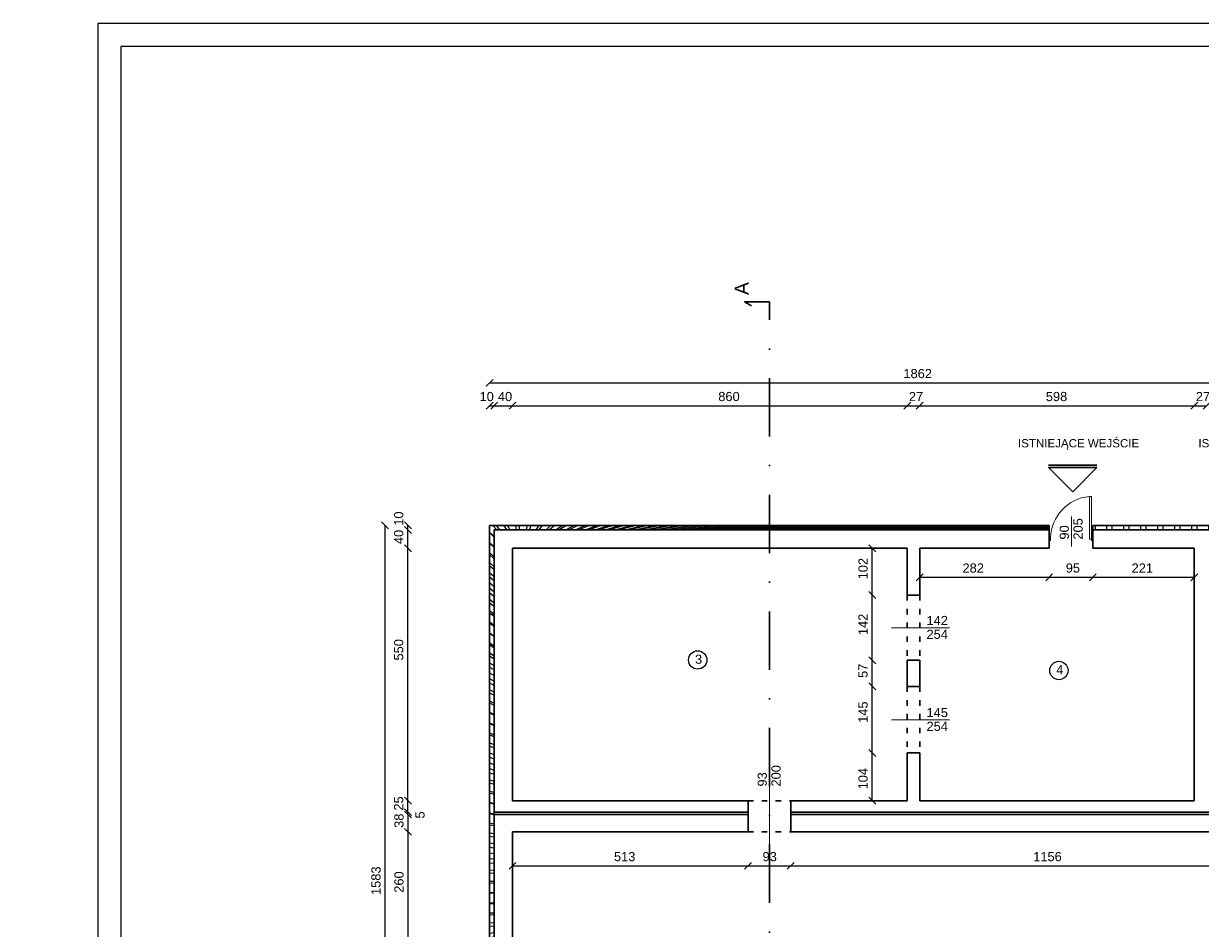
# Model space of a CAD drawing. Header units: millimetres. Extents: x 6814 to 76439, y 4251 to 11598.
# Tile 9 of 30: x 29185 to 31748, y 6570 to 8542. Entities that reach past the tile are written whole.
import ezdxf

# ---------------------------------------------------------------- set-up
doc = ezdxf.new("R2010")
doc.units = ezdxf.units.MM
doc.linetypes.add('ACAD_ISO03W100', pattern=[30, 12, -18])
doc.linetypes.add('DASHDOTX2', pattern=[50.8, 25.4, -12.7, 0, -12.7])
doc.layers.add('inne', color=7, linetype='Continuous')
doc.layers.add('R-TAB', color=1, linetype='Continuous')
doc.styles.get("Standard").update_dxf_attribs({"font": 'arial.ttf'})
doc.dimstyles.new('ISO-25', dxfattribs={"dimtxt": 2.5, "dimasz": 2.5, "dimexe": 1.25, "dimexo": 0.625, "dimtad": 1, "dimtxsty": 'Standard', "dimcen": 2.5, "dimadec": 0, "dimazin": 0, "dimtfac": 1, "dimtmove": 0, "dimatfit": 3, "dimfxl": 1, "dimarcsym": 0})
pattern_1 = [(45, (-1177824529.633136, -935732770.1530455), (-11.22532015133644, 11.22532015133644), []), (135, (-1177824529.633136, -935732770.1530455), (-11.22532015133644, -11.22532015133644), [])]

# ---------------------------------------------------------------- blocks, each defined once
blk = doc.blocks.new('_Oblique')
at = {"color": 0, "linetype": 'ByBlock', "lineweight": -2}
blk.add_line((-0.5, -0.5), (0.5, 0.5), dxfattribs=at)
blk = doc.blocks.new('*D219')
at = {"color": 0, "lineweight": -2, "transparency": 16777216}
blk.add_line((31734.97398410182, 7708.786841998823), (31761.97398410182, 7708.786841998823), dxfattribs=at)
at = {"layer": 'Defpoints', "color": 0, "transparency": 16777216}
for p in [(31761.97398410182, 7708.786841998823), (31734.97398410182, 7398.132677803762), (31761.97398410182, 7398.132677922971)]:
    blk.add_point(p, dxfattribs=at)
at = {"color": 0, "lineweight": -2, "transparency": 16777216, "xscale": 15, "yscale": 15, "zscale": 15, "rotation": 180}
blk.add_blockref('_Oblique', (31734.97398410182, 7708.786841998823), dxfattribs=at)
at = {"color": 0, "lineweight": -2, "transparency": 16777216, "xscale": 15, "yscale": 15, "zscale": 15}
blk.add_blockref('_Oblique', (31761.97398410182, 7708.786841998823), dxfattribs=at)
at = {"color": 0, "transparency": 16777216, "insert": (31753.88859091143, 7728.776840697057), "char_height": 20, "attachment_point": 5}
blk.add_mtext('27', dxfattribs=at)
blk = doc.blocks.new('*D220')
at = {"color": 0, "lineweight": -2, "transparency": 16777216}
blk.add_line((31136.97398410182, 7708.786841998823), (31734.97398410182, 7708.786841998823), dxfattribs=at)
at = {"layer": 'Defpoints', "color": 0, "transparency": 16777216}
for p in [(31734.97398410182, 7708.786841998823), (31136.97398410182, 7398.132677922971), (31734.97398410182, 7398.132677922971)]:
    blk.add_point(p, dxfattribs=at)
at = {"color": 0, "lineweight": -2, "transparency": 16777216, "xscale": 15, "yscale": 15, "zscale": 15, "rotation": 180}
blk.add_blockref('_Oblique', (31136.97398410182, 7708.786841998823), dxfattribs=at)
at = {"color": 0, "lineweight": -2, "transparency": 16777216, "xscale": 15, "yscale": 15, "zscale": 15}
blk.add_blockref('_Oblique', (31734.97398410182, 7708.786841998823), dxfattribs=at)
at = {"color": 0, "transparency": 16777216, "insert": (31434.95595369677, 7728.776840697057), "char_height": 20, "attachment_point": 5}
blk.add_mtext('598', dxfattribs=at)
blk = doc.blocks.new('*D221')
at = {"color": 0, "lineweight": -2, "transparency": 16777216}
blk.add_line((31109.97398410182, 7708.786841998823), (31136.97398410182, 7708.786841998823), dxfattribs=at)
at = {"layer": 'Defpoints', "color": 0, "transparency": 16777216}
for p in [(31136.97398410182, 7708.786841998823), (31109.97398410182, 7398.132677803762), (31136.97398410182, 7398.132677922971)]:
    blk.add_point(p, dxfattribs=at)
at = {"color": 0, "lineweight": -2, "transparency": 16777216, "xscale": 15, "yscale": 15, "zscale": 15, "rotation": 180}
blk.add_blockref('_Oblique', (31109.97398410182, 7708.786841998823), dxfattribs=at)
at = {"color": 0, "lineweight": -2, "transparency": 16777216, "xscale": 15, "yscale": 15, "zscale": 15}
blk.add_blockref('_Oblique', (31136.97398410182, 7708.786841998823), dxfattribs=at)
at = {"color": 0, "transparency": 16777216, "insert": (31128.88859091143, 7728.776840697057), "char_height": 20, "attachment_point": 5}
blk.add_mtext('27', dxfattribs=at)
blk = doc.blocks.new('*D222')
at = {"color": 0, "lineweight": -2, "transparency": 16777216}
blk.add_line((30249.97398410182, 7708.786841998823), (31109.97398410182, 7708.786841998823), dxfattribs=at)
at = {"layer": 'Defpoints', "color": 0, "transparency": 16777216}
for p in [(31109.97398410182, 7708.786841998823), (30249.97398410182, 7398.132677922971), (31109.97398410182, 7398.132677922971)]:
    blk.add_point(p, dxfattribs=at)
at = {"color": 0, "lineweight": -2, "transparency": 16777216, "xscale": 15, "yscale": 15, "zscale": 15, "rotation": 180}
blk.add_blockref('_Oblique', (30249.97398410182, 7708.786841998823), dxfattribs=at)
at = {"color": 0, "lineweight": -2, "transparency": 16777216, "xscale": 15, "yscale": 15, "zscale": 15}
blk.add_blockref('_Oblique', (31109.97398410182, 7708.786841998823), dxfattribs=at)
at = {"color": 0, "transparency": 16777216, "insert": (30721.51187715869, 7728.776840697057), "char_height": 20, "attachment_point": 5}
blk.add_mtext('860', dxfattribs=at)
blk = doc.blocks.new('*D223')
at = {"color": 0, "lineweight": -2, "transparency": 16777216}
blk.add_line((30209.97398410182, 7708.786841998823), (30249.97398410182, 7708.786841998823), dxfattribs=at)
at = {"layer": 'Defpoints', "color": 0, "transparency": 16777216}
for p in [(30249.97398410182, 7708.786841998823), (30209.97398410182, 7438.132677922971), (30249.97398410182, 7398.132677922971)]:
    blk.add_point(p, dxfattribs=at)
at = {"color": 0, "lineweight": -2, "transparency": 16777216, "xscale": 15, "yscale": 15, "zscale": 15, "rotation": 180}
blk.add_blockref('_Oblique', (30209.97398410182, 7708.786841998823), dxfattribs=at)
at = {"color": 0, "lineweight": -2, "transparency": 16777216, "xscale": 15, "yscale": 15, "zscale": 15}
blk.add_blockref('_Oblique', (30249.97398410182, 7708.786841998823), dxfattribs=at)
at = {"color": 0, "transparency": 16777216, "insert": (30233.71736059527, 7728.776840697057), "char_height": 20, "attachment_point": 5}
blk.add_mtext('40', dxfattribs=at)
blk = doc.blocks.new('*D224')
at = {"color": 0, "lineweight": -2, "transparency": 16777216}
blk.add_line((30199.97398410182, 7758.786841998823), (32061.97398410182, 7758.786841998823), dxfattribs=at)
at = {"layer": 'Defpoints', "color": 0, "transparency": 16777216}
for p in [(32061.97398410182, 7758.786841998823), (30199.97398410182, 7448.132677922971), (32061.97398410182, 7448.132677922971)]:
    blk.add_point(p, dxfattribs=at)
at = {"color": 0, "lineweight": -2, "transparency": 16777216, "xscale": 15, "yscale": 15, "zscale": 15, "rotation": 180}
blk.add_blockref('_Oblique', (30199.97398410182, 7758.786841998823), dxfattribs=at)
at = {"color": 0, "lineweight": -2, "transparency": 16777216, "xscale": 15, "yscale": 15, "zscale": 15}
blk.add_blockref('_Oblique', (32061.97398410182, 7758.786841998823), dxfattribs=at)
at = {"color": 0, "transparency": 16777216, "insert": (31132.49944315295, 7778.776840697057), "char_height": 20, "attachment_point": 5}
blk.add_mtext('1862', dxfattribs=at)
blk = doc.blocks.new('*D225')
at = {"color": 0, "lineweight": -2, "transparency": 16777216}
blk.add_line((30022.12041268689, 7398.132677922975), (30022.12041268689, 7438.132677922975), dxfattribs=at)
at = {"layer": 'Defpoints', "color": 0, "transparency": 16777216}
for p in [(30022.12041268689, 7438.132677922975), (30209.97398410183, 7438.132677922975), (30249.97398410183, 7398.132677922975)]:
    blk.add_point(p, dxfattribs=at)
at = {"color": 0, "lineweight": -2, "transparency": 16777216, "xscale": 15, "yscale": 15, "zscale": 15}
for p, rotation in [((30022.12041268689, 7438.132677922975), 90), ((30022.12041268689, 7398.132677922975), 270)]:
    blk.add_blockref('_Oblique', p, dxfattribs=dict(at, rotation=rotation))
at = {"color": 0, "transparency": 16777216, "insert": (30002.13041196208, 7422.880730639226), "char_height": 20, "attachment_point": 5, "rotation": 90}
blk.add_mtext('40', dxfattribs=at)
blk = doc.blocks.new('*D226')
at = {"color": 0, "lineweight": -2, "transparency": 16777216}
blk.add_line((30022.12041507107, 6848.132677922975), (30022.12041507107, 7398.132677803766), dxfattribs=at)
at = {"layer": 'Defpoints', "color": 0, "transparency": 16777216}
for p in [(30022.12041507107, 7398.132677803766), (30249.97398410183, 7398.132677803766), (30249.97398410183, 6848.132677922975)]:
    blk.add_point(p, dxfattribs=at)
at = {"color": 0, "lineweight": -2, "transparency": 16777216, "xscale": 15, "yscale": 15, "zscale": 15}
for p, rotation in [((30022.12041507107, 7398.132677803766), 90), ((30022.12041507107, 6848.132677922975), 270)]:
    blk.add_blockref('_Oblique', p, dxfattribs=dict(at, rotation=rotation))
at = {"color": 0, "transparency": 16777216, "insert": (30002.13041196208, 7176.948831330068), "char_height": 20, "attachment_point": 5, "rotation": 90}
blk.add_mtext('550', dxfattribs=at)
blk = doc.blocks.new('*D227')
at = {"color": 0, "lineweight": -2, "transparency": 16777216}
blk.add_line((30022.12041936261, 6823.132677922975), (30022.12041936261, 6848.132675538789), dxfattribs=at)
at = {"layer": 'Defpoints', "color": 0, "transparency": 16777216}
for p in [(30022.12041936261, 6848.132675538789), (30249.97398648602, 6848.132675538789), (30209.97398410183, 6823.132677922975)]:
    blk.add_point(p, dxfattribs=at)
at = {"color": 0, "lineweight": -2, "transparency": 16777216, "xscale": 15, "yscale": 15, "zscale": 15}
for p, rotation in [((30022.12041936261, 6848.132675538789), 90), ((30022.12041936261, 6823.132677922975), 270)]:
    blk.add_blockref('_Oblique', p, dxfattribs=dict(at, rotation=rotation))
at = {"color": 0, "transparency": 16777216, "insert": (30002.13041434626, 6842.050982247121), "char_height": 20, "attachment_point": 5, "rotation": 90}
blk.add_mtext('25', dxfattribs=at)
blk = doc.blocks.new('*D228')
at = {"color": 0, "lineweight": -2, "transparency": 16777216}
blk.add_line((30022.12042556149, 6818.132677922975), (30022.12042556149, 6823.13267363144), dxfattribs=at)
at = {"layer": 'Defpoints', "color": 0, "transparency": 16777216}
for p in [(30022.12042556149, 6823.13267363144), (30249.97399077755, 6823.13267363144), (30209.97398839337, 6818.132677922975)]:
    blk.add_point(p, dxfattribs=at)
at = {"color": 0, "lineweight": -2, "transparency": 16777216, "xscale": 15, "yscale": 15, "zscale": 15}
for p, rotation in [((30022.12042556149, 6823.13267363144), 90), ((30022.12042556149, 6818.132677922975), 270)]:
    blk.add_blockref('_Oblique', p, dxfattribs=dict(at, rotation=rotation))
at = {"color": 0, "transparency": 16777216, "insert": (30048.53949675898, 6817.050980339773), "char_height": 20, "attachment_point": 5, "rotation": 90}
blk.add_mtext('5', dxfattribs=at)
blk = doc.blocks.new('*D229')
at = {"color": 0, "lineweight": -2, "transparency": 16777216}
blk.add_line((30022.12042889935, 6818.132677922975), (30022.12042889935, 6780.132678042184), dxfattribs=at)
at = {"layer": 'Defpoints', "color": 0, "transparency": 16777216}
for p in [(30209.97398410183, 6818.132677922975), (30022.12042889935, 6780.132678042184), (30249.97398434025, 6780.132678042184)]:
    blk.add_point(p, dxfattribs=at)
at = {"color": 0, "lineweight": -2, "transparency": 16777216, "xscale": 15, "yscale": 15, "zscale": 15}
for p, rotation in [((30022.12042889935, 6818.132677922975), 90), ((30022.12042889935, 6780.132678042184), 270)]:
    blk.add_blockref('_Oblique', p, dxfattribs=dict(at, rotation=rotation))
at = {"color": 0, "transparency": 16777216, "insert": (30002.67629561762, 6804.474180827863), "char_height": 20, "attachment_point": 5, "rotation": 90}
blk.add_mtext('38', dxfattribs=at)
blk = doc.blocks.new('*D230')
at = {"color": 0, "lineweight": -2, "transparency": 16777216}
blk.add_line((30022.12043128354, 6780.132681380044), (30022.12043128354, 6520.132677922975), dxfattribs=at)
at = {"layer": 'Defpoints', "color": 0, "transparency": 16777216}
for p in [(30249.97398434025, 6780.132681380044), (30022.12043128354, 6520.132677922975), (30249.97398505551, 6520.132677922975)]:
    blk.add_point(p, dxfattribs=at)
at = {"color": 0, "lineweight": -2, "transparency": 16777216, "xscale": 15, "yscale": 15, "zscale": 15}
for p, rotation in [((30022.12043128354, 6780.132681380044), 90), ((30022.12043128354, 6520.132677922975), 270)]:
    blk.add_blockref('_Oblique', p, dxfattribs=dict(at, rotation=rotation))
at = {"color": 0, "transparency": 16777216, "insert": (30002.67629561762, 6670.830927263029), "char_height": 20, "attachment_point": 5, "rotation": 90}
blk.add_mtext('260', dxfattribs=at)
blk = doc.blocks.new('*D234')
at = {"color": 0, "lineweight": -2, "transparency": 16777216}
blk.add_line((29972.12044034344, 7448.132677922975), (29972.12044034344, 5865.132678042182), dxfattribs=at)
at = {"layer": 'Defpoints', "color": 0, "transparency": 16777216}
for p in [(30209.97398410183, 7448.132677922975), (29972.12044034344, 5865.132678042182), (30199.97396526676, 5865.132678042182)]:
    blk.add_point(p, dxfattribs=at)
at = {"color": 0, "lineweight": -2, "transparency": 16777216, "xscale": 15, "yscale": 15, "zscale": 15}
for p, rotation in [((29972.12044034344, 7448.132677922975), 90), ((29972.12044034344, 5865.132678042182), 270)]:
    blk.add_blockref('_Oblique', p, dxfattribs=dict(at, rotation=rotation))
at = {"color": 0, "transparency": 16777216, "insert": (29952.67629561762, 6673.677909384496), "char_height": 20, "attachment_point": 5, "rotation": 90}
blk.add_mtext('1583', dxfattribs=at)
blk = doc.blocks.new('*D243')
at = {"color": 0, "lineweight": -2, "transparency": 16777216}
blk.add_line((31033.53860912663, 7296.132678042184), (31033.53860912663, 7398.132677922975), dxfattribs=at)
at = {"layer": 'Defpoints', "color": 0, "transparency": 16777216}
for p in [(31033.53860912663, 7398.132677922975), (31109.97398410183, 7398.132677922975), (31109.97398410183, 7296.132678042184)]:
    blk.add_point(p, dxfattribs=at)
at = {"color": 0, "lineweight": -2, "transparency": 16777216, "xscale": 15, "yscale": 15, "zscale": 15}
for p, rotation in [((31033.53860912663, 7398.132677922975), 90), ((31033.53860912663, 7296.132678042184), 270)]:
    blk.add_blockref('_Oblique', p, dxfattribs=dict(at, rotation=rotation))
at = {"color": 0, "transparency": 16777216, "insert": (31013.54860649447, 7353.743899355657), "char_height": 20, "attachment_point": 5, "rotation": 90}
blk.add_mtext('102', dxfattribs=at)
blk = doc.blocks.new('*D244')
at = {"color": 0, "lineweight": -2, "transparency": 16777216}
blk.add_line((31033.53861055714, 7154.132678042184), (31033.53861055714, 7296.132678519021), dxfattribs=at)
at = {"layer": 'Defpoints', "color": 0, "transparency": 16777216}
for p in [(31033.53861055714, 7296.132678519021), (31109.97398362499, 7296.132678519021), (31109.97398410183, 7154.132678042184)]:
    blk.add_point(p, dxfattribs=at)
at = {"color": 0, "lineweight": -2, "transparency": 16777216, "xscale": 15, "yscale": 15, "zscale": 15}
for p, rotation in [((31033.53861055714, 7296.132678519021), 90), ((31033.53861055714, 7154.132678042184), 270)]:
    blk.add_blockref('_Oblique', p, dxfattribs=dict(at, rotation=rotation))
at = {"color": 0, "transparency": 16777216, "insert": (31013.54860601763, 7232.252930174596), "char_height": 20, "attachment_point": 5, "rotation": 90}
blk.add_mtext('142', dxfattribs=at)
blk = doc.blocks.new('*D245')
at = {"color": 0, "lineweight": -2, "transparency": 16777216}
blk.add_line((31033.538613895, 7097.132677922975), (31033.538613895, 7154.132678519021), dxfattribs=at)
at = {"layer": 'Defpoints', "color": 0, "transparency": 16777216}
for p in [(31033.538613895, 7154.132678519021), (31109.97398505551, 7154.132678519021), (31109.97398577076, 7097.132677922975)]:
    blk.add_point(p, dxfattribs=at)
at = {"color": 0, "lineweight": -2, "transparency": 16777216, "xscale": 15, "yscale": 15, "zscale": 15}
for p, rotation in [((31033.538613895, 7154.132678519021), 90), ((31033.538613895, 7097.132677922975), 270)]:
    blk.add_blockref('_Oblique', p, dxfattribs=dict(at, rotation=rotation))
at = {"color": 0, "transparency": 16777216, "insert": (31013.54860744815, 7131.17490697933), "char_height": 20, "attachment_point": 5, "rotation": 90}
blk.add_mtext('57', dxfattribs=at)
blk = doc.blocks.new('*D246')
at = {"color": 0, "lineweight": -2, "transparency": 16777216}
blk.add_line((31033.53861914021, 6952.132677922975), (31033.53861914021, 7097.132674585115), dxfattribs=at)
at = {"layer": 'Defpoints', "color": 0, "transparency": 16777216}
for p in [(31033.53861914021, 7097.132674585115), (31109.97398839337, 7097.132674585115), (31109.97398338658, 6952.132677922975)]:
    blk.add_point(p, dxfattribs=at)
at = {"color": 0, "lineweight": -2, "transparency": 16777216, "xscale": 15, "yscale": 15, "zscale": 15}
for p, rotation in [((31033.53861914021, 7097.132674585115), 90), ((31033.53861914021, 6952.132677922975), 270)]:
    blk.add_blockref('_Oblique', p, dxfattribs=dict(at, rotation=rotation))
at = {"color": 0, "transparency": 16777216, "insert": (31013.54861078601, 7041.070094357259), "char_height": 20, "attachment_point": 5, "rotation": 90}
blk.add_mtext('145', dxfattribs=at)
blk = doc.blocks.new('*D247')
at = {"color": 0, "lineweight": -2, "transparency": 16777216}
blk.add_line((31033.53862581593, 6848.132677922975), (31033.53862581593, 6952.132672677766), dxfattribs=at)
at = {"layer": 'Defpoints', "color": 0, "transparency": 16777216}
for p in [(31033.53862581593, 6952.132672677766), (31109.97399363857, 6952.132672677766), (31109.97398863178, 6848.132677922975)]:
    blk.add_point(p, dxfattribs=at)
at = {"color": 0, "lineweight": -2, "transparency": 16777216, "xscale": 15, "yscale": 15, "zscale": 15}
for p, rotation in [((31033.53862581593, 6952.132672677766), 90), ((31033.53862581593, 6848.132677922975), 270)]:
    blk.add_blockref('_Oblique', p, dxfattribs=dict(at, rotation=rotation))
at = {"color": 0, "transparency": 16777216, "insert": (31013.54861603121, 6896.070092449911), "char_height": 20, "attachment_point": 5, "rotation": 90}
blk.add_mtext('104', dxfattribs=at)
blk = doc.blocks.new('*D248')
at = {"color": 0, "lineweight": -2, "transparency": 16777216}
blk.add_line((31136.97398410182, 7335.089098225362), (31418.97398410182, 7335.089098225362), dxfattribs=at)
at = {"layer": 'Defpoints', "color": 0, "transparency": 16777216}
for p in [(31136.97398410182, 7398.132677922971), (31418.97398410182, 7398.13267804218), (31418.97398410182, 7335.089098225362)]:
    blk.add_point(p, dxfattribs=at)
at = {"color": 0, "lineweight": -2, "transparency": 16777216, "xscale": 15, "yscale": 15, "zscale": 15, "rotation": 180}
blk.add_blockref('_Oblique', (31136.97398410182, 7335.089098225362), dxfattribs=at)
at = {"color": 0, "lineweight": -2, "transparency": 16777216, "xscale": 15, "yscale": 15, "zscale": 15}
blk.add_blockref('_Oblique', (31418.97398410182, 7335.089098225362), dxfattribs=at)
at = {"color": 0, "transparency": 16777216, "insert": (31253.49945865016, 7355.079096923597), "char_height": 20, "attachment_point": 5}
blk.add_mtext('282', dxfattribs=at)
blk = doc.blocks.new('*D249')
at = {"color": 0, "lineweight": -2, "transparency": 16777216}
blk.add_line((31418.97398410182, 7335.089098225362), (31513.97398410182, 7335.089098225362), dxfattribs=at)
at = {"layer": 'Defpoints', "color": 0, "transparency": 16777216}
for p in [(31418.97398410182, 7398.132677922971), (31513.97398410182, 7398.13267804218), (31513.97398410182, 7335.089098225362)]:
    blk.add_point(p, dxfattribs=at)
at = {"color": 0, "lineweight": -2, "transparency": 16777216, "xscale": 15, "yscale": 15, "zscale": 15, "rotation": 180}
blk.add_blockref('_Oblique', (31418.97398410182, 7335.089098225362), dxfattribs=at)
at = {"color": 0, "lineweight": -2, "transparency": 16777216, "xscale": 15, "yscale": 15, "zscale": 15}
blk.add_blockref('_Oblique', (31513.97398410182, 7335.089098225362), dxfattribs=at)
at = {"color": 0, "transparency": 16777216, "insert": (31470.65686378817, 7355.079096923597), "char_height": 20, "attachment_point": 5}
blk.add_mtext('95', dxfattribs=at)
blk = doc.blocks.new('*D250')
at = {"color": 0, "lineweight": -2, "transparency": 16777216}
blk.add_line((31513.97398410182, 7335.089098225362), (31734.97398410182, 7335.089098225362), dxfattribs=at)
at = {"layer": 'Defpoints', "color": 0, "transparency": 16777216}
for p in [(31513.97398410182, 7398.132677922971), (31734.97398410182, 7398.132677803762), (31734.97398410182, 7335.089098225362)]:
    blk.add_point(p, dxfattribs=at)
at = {"color": 0, "lineweight": -2, "transparency": 16777216, "xscale": 15, "yscale": 15, "zscale": 15, "rotation": 180}
blk.add_blockref('_Oblique', (31513.97398410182, 7335.089098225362), dxfattribs=at)
at = {"color": 0, "lineweight": -2, "transparency": 16777216, "xscale": 15, "yscale": 15, "zscale": 15}
blk.add_blockref('_Oblique', (31734.97398410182, 7335.089098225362), dxfattribs=at)
at = {"color": 0, "transparency": 16777216, "insert": (31621.79529128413, 7355.079096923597), "char_height": 20, "attachment_point": 5}
blk.add_mtext('221', dxfattribs=at)
blk = doc.blocks.new('*D251')
at = {"color": 0, "lineweight": -2, "transparency": 16777216}
blk.add_line((30249.97398410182, 6706.05302120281), (30762.97398434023, 6706.05302120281), dxfattribs=at)
at = {"layer": 'Defpoints', "color": 0, "transparency": 16777216}
for p in [(30249.97398410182, 6780.132677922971), (30762.97398434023, 6780.13267804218), (30762.97398434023, 6706.05302120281)]:
    blk.add_point(p, dxfattribs=at)
at = {"color": 0, "lineweight": -2, "transparency": 16777216, "xscale": 15, "yscale": 15, "zscale": 15, "rotation": 180}
blk.add_blockref('_Oblique', (30249.97398410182, 6706.05302120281), dxfattribs=at)
at = {"color": 0, "lineweight": -2, "transparency": 16777216, "xscale": 15, "yscale": 15, "zscale": 15}
blk.add_blockref('_Oblique', (30762.97398434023, 6706.05302120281), dxfattribs=at)
at = {"color": 0, "transparency": 16777216, "insert": (30494.31203422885, 6726.043019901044), "char_height": 20, "attachment_point": 5}
blk.add_mtext('513', dxfattribs=at)
blk = doc.blocks.new('*D252')
at = {"color": 0, "lineweight": -2, "transparency": 16777216}
blk.add_line((30762.97398410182, 6706.0530210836), (30855.97398434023, 6706.0530210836), dxfattribs=at)
at = {"layer": 'Defpoints', "color": 0, "transparency": 16777216}
for p in [(30762.97398410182, 6780.132677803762), (30855.97398434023, 6780.132677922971), (30855.97398434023, 6706.0530210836)]:
    blk.add_point(p, dxfattribs=at)
at = {"color": 0, "lineweight": -2, "transparency": 16777216, "xscale": 15, "yscale": 15, "zscale": 15, "rotation": 180}
blk.add_blockref('_Oblique', (30762.97398410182, 6706.0530210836), dxfattribs=at)
at = {"color": 0, "lineweight": -2, "transparency": 16777216, "xscale": 15, "yscale": 15, "zscale": 15}
blk.add_blockref('_Oblique', (30855.97398434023, 6706.0530210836), dxfattribs=at)
at = {"color": 0, "transparency": 16777216, "insert": (30810.19053397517, 6726.043019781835), "char_height": 20, "attachment_point": 5}
blk.add_mtext('93', dxfattribs=at)
blk = doc.blocks.new('*D253')
at = {"color": 0, "lineweight": -2, "transparency": 16777216}
blk.add_line((30855.97398434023, 6706.053020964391), (32011.97398457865, 6706.053020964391), dxfattribs=at)
at = {"layer": 'Defpoints', "color": 0, "transparency": 16777216}
for p in [(30855.97398434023, 6780.132677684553), (32011.97398457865, 6780.13267804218), (32011.97398457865, 6706.053020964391)]:
    blk.add_point(p, dxfattribs=at)
at = {"color": 0, "lineweight": -2, "transparency": 16777216, "xscale": 15, "yscale": 15, "zscale": 15, "rotation": 180}
blk.add_blockref('_Oblique', (30855.97398434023, 6706.053020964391), dxfattribs=at)
at = {"color": 0, "lineweight": -2, "transparency": 16777216, "xscale": 15, "yscale": 15, "zscale": 15}
blk.add_blockref('_Oblique', (32011.97398457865, 6706.053020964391), dxfattribs=at)
at = {"color": 0, "transparency": 16777216, "insert": (31415.29919061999, 6726.043019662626), "char_height": 20, "attachment_point": 5}
blk.add_mtext('1156', dxfattribs=at)
blk = doc.blocks.new('*D320')
at = {"color": 0, "lineweight": -2, "transparency": 16777216}
blk.add_line((30199.97398410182, 7708.786841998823), (30209.97398410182, 7708.786841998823), dxfattribs=at)
at = {"layer": 'Defpoints', "color": 0, "transparency": 16777216}
for p in [(30209.97398410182, 7708.786841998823), (30199.97398410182, 7448.132677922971), (30209.97398410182, 7398.132677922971)]:
    blk.add_point(p, dxfattribs=at)
at = {"color": 0, "lineweight": -2, "transparency": 16777216, "xscale": 15, "yscale": 15, "zscale": 15, "rotation": 180}
blk.add_blockref('_Oblique', (30199.97398410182, 7708.786841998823), dxfattribs=at)
at = {"color": 0, "lineweight": -2, "transparency": 16777216, "xscale": 15, "yscale": 15, "zscale": 15}
blk.add_blockref('_Oblique', (30209.97398410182, 7708.786841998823), dxfattribs=at)
at = {"color": 0, "transparency": 16777216, "insert": (30193.71736059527, 7728.776840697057), "char_height": 20, "attachment_point": 5}
blk.add_mtext('10', dxfattribs=at)
blk = doc.blocks.new('*D321')
at = {"color": 0, "lineweight": -2, "transparency": 16777216}
blk.add_line((30022.1204141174, 7438.132677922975), (30022.1204141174, 7448.132677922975), dxfattribs=at)
at = {"layer": 'Defpoints', "color": 0, "transparency": 16777216}
for p in [(30022.1204141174, 7448.132677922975), (30199.97398410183, 7448.132677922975), (30249.97398410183, 7438.132677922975)]:
    blk.add_point(p, dxfattribs=at)
at = {"color": 0, "lineweight": -2, "transparency": 16777216, "xscale": 15, "yscale": 15, "zscale": 15}
for p, rotation in [((30022.1204141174, 7448.132677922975), 90), ((30022.1204141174, 7438.132677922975), 270)]:
    blk.add_blockref('_Oblique', p, dxfattribs=dict(at, rotation=rotation))
at = {"color": 0, "transparency": 16777216, "insert": (30002.13041196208, 7462.880730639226), "char_height": 20, "attachment_point": 5, "rotation": 90}
blk.add_mtext('10', dxfattribs=at)

msp = doc.modelspace()

# ---------------------------------------------------------------- hatches: boundary and pattern name
h = msp.add_hatch()
h.set_pattern_fill('ANSI37', color=256, scale=5)
h.set_pattern_definition(pattern_1)
h.paths.add_polyline_path([(31418.97398434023, 7448.13267804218), (30199.97398410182, 7448.132677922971), (30199.97398791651, 5865.13267804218), (30249.9739838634, 5865.13267816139), (30249.97398410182, 5875.132677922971), (30209.97398410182, 5875.132677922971), (30209.97398410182, 7438.132677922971), (31418.97398434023, 7438.132677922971)])
h = msp.add_hatch()
h.set_pattern_fill('ANSI37', color=256, scale=5)
h.set_pattern_definition(pattern_1)
h.paths.add_polyline_path([(31811.97398410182, 7438.132677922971), (31811.97398410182, 7448.13267804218), (31513.97398410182, 7448.132677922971), (31513.97398410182, 7438.132677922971)])
h.paths.add_polyline_path([(32299.97398410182, 7190.132677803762), (32299.97398410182, 7200.132677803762), (32061.97398410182, 7200.13267804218), (32061.97398410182, 7448.132677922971), (31906.97398410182, 7448.132677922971), (31906.97398410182, 7438.132677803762), (32051.97398410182, 7438.132677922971), (32051.97398410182, 7190.132677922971)])
h.paths.add_polyline_path([(32917.97398410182, 7200.132677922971), (32917.97398410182, 7190.132677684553), (33228.97398410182, 7190.132677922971), (33228.97398410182, 7200.132677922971)])
h.paths.add_polyline_path([(32827.97398410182, 7190.132677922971), (32827.97398410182, 7200.132677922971), (32389.97398410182, 7200.132677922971), (32389.97398434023, 7190.132677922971)])

# ---------------------------------------------------------------- linework, layer by layer
at = {"color": 1}
for p, q in [((35786.6004198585, 8541.747577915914), (29346.6004198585, 8541.747577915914)), ((29346.6004198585, 8541.747577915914), (29346.6004198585, 4341.747577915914))]:
    msp.add_line(p, q, dxfattribs=at)
for p, q in [((29396.6004198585, 8491.747577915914), (29396.6004198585, 4391.747577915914)), ((35736.6004198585, 8491.747577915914), (29396.6004198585, 8491.747577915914)), ((30209.97398410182, 6818.132677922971), (30209.97398410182, 6823.132677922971)), ((30249.97398434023, 6780.132677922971), (30762.97398434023, 6780.132677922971))]:
    msp.add_line(p, q)
at = {"linetype": 'DASHDOTX2', "lineweight": 30, "ltscale": 5}
msp.add_line((30809.47398434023, 5354.923998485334), (30809.47398434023, 7935.457351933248), dxfattribs=at)
at = {"lineweight": 20}
for p, q in [((31511.47398410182, 7511.132677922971), (31506.47398410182, 7511.132677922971)), ((31506.47398410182, 7511.132677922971), (31506.47398410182, 7418.132677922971)), ((31511.47398410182, 7421.132677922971), (31511.47398410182, 7511.132677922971)), ((31467.31775532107, 7467.276369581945), (31467.31775532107, 7402.364861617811)), ((31421.47398410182, 7421.132677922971), (31418.97398410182, 7421.132677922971)), ((31421.47398410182, 7415.132677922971), (31418.97398410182, 7415.132677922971)), ((31421.47398410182, 7418.132677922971), (31421.47398410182, 7421.132677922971)), ((31421.47398410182, 7418.132677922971), (31421.47398410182, 7415.132677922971)), ((31511.47398410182, 7418.132677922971), (31506.47398410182, 7418.132677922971)), ((31511.47398410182, 7418.132677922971), (31511.47398410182, 7421.132677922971)), ((31511.47398410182, 7421.132677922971), (31513.97398410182, 7421.132677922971)), ((31511.47398410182, 7418.132677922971), (31511.47398410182, 7415.132677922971)), ((31511.47398410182, 7415.132677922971), (31513.97398410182, 7415.132677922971)), ((31201.8854914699, 7225.132677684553), (31075.27531538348, 7225.132677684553)), ((31201.8854914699, 7024.632677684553), (31075.27531538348, 7024.632677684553)), ((30809.47398434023, 6929.13420165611), (30809.47398434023, 6735.572422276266))]:
    msp.add_line(p, q, dxfattribs=at)
at = {"lineweight": 30}
for p, q in [((30199.97396526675, 5865.13267804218), (30199.97398410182, 7448.132677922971)), ((30199.97398410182, 7448.132677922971), (31418.97398457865, 7448.13267804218)), ((30209.97398410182, 6823.132677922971), (30209.97398410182, 7438.132677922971)), ((30209.97398410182, 7438.132677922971), (31418.97398434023, 7438.13267804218)), ((31418.97398434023, 7438.13267804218), (31418.97398434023, 7448.13267804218)), ((31418.97398410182, 7398.132677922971), (31418.97398410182, 7438.132677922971)), ((31513.97398410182, 7448.132677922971), (31811.97398410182, 7448.13267804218)), ((31513.97398410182, 7438.132677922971), (31513.97398410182, 7448.13267804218)), ((31513.97398410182, 7438.132677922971), (31811.97398410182, 7438.13267804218)), ((31513.97398410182, 7398.132677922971), (31513.97398410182, 7438.132677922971)), ((30249.97398410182, 6848.132677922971), (30249.97398410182, 7398.132677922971)), ((30249.97398410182, 7398.132677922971), (31109.97398410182, 7398.132677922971)), ((30249.97398410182, 7398.132677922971), (30249.97398410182, 6848.132677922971)), ((30249.97398410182, 7398.132677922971), (31109.97398410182, 7398.132677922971)), ((31109.97398410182, 7398.132677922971), (31109.97398410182, 7296.13267804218)), ((31109.97398410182, 7398.132677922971), (31109.97398410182, 7296.132677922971)), ((31136.97398410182, 7398.132677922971), (31418.97398410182, 7398.13267804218)), ((31136.97398410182, 7398.132677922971), (31136.97398410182, 7296.132677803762)), ((31136.97398410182, 7398.132677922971), (31418.97398410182, 7398.132677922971)), ((31513.97398410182, 7398.13267804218), (31734.97398410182, 7398.132677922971)), ((31734.97398410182, 7398.132677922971), (31734.97398410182, 6848.132677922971)), ((31109.97398410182, 7296.132677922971), (31136.97398410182, 7296.132677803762)), ((31109.97398410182, 7154.13267804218), (31109.97398410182, 7097.13267804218)), ((31109.97398410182, 7154.132677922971), (31136.97398410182, 7154.132677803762)), ((31136.97398410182, 7154.132677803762), (31136.97398410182, 7097.132677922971)), ((31109.97398410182, 7097.132677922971), (31136.97398410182, 7097.132677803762)), ((31109.97398410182, 6952.13267804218), (31109.97398410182, 6848.132677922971)), ((31109.97398410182, 6952.132677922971), (31136.97398410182, 6952.132677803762)), ((31136.97398410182, 6952.132677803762), (31136.97398410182, 6848.132677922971)), ((30249.97398410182, 6848.132677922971), (30762.97398434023, 6848.132677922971)), ((30762.97398434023, 6780.132677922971), (30762.97398434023, 6848.132677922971)), ((30855.97398434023, 6848.132677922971), (31109.97398410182, 6848.132677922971)), ((30855.97398434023, 6780.132677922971), (30855.97398434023, 6848.132677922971)), ((31136.97398410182, 6848.132677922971), (31734.97398410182, 6848.132677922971)), ((30209.97398410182, 6823.132677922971), (30762.97398434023, 6823.132677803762)), ((30855.97398434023, 6823.132677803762), (32051.97398410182, 6823.132677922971)), ((30209.97398410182, 5875.132677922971), (30209.97398410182, 6818.132677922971)), ((30209.97398410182, 6818.132677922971), (30762.97398434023, 6818.132677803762)), ((30855.97398434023, 6818.132677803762), (32051.97398410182, 6818.132677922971)), ((30249.97398410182, 6520.132677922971), (30249.97398434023, 6780.13267804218)), ((30249.97398410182, 6780.132677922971), (30762.97398434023, 6780.13267804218)), ((30855.97398434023, 6780.13267804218), (32011.97398410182, 6780.132677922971))]:
    msp.add_line(p, q, dxfattribs=at)
at = {"linetype": 'ACAD_ISO03W100', "lineweight": 30}
for p, q in [((31109.97398410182, 7296.13267804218), (31109.97398338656, 7154.132677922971)), ((31136.97398410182, 7296.132677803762), (31136.97398338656, 7154.132677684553)), ((31109.97398410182, 7097.13267804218), (31109.97398338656, 6952.132677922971)), ((31136.97398410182, 7097.132677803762), (31136.97398338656, 6952.132677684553)), ((30762.97398434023, 6848.132677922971), (30855.97398434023, 6848.132677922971)), ((30762.97398434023, 6780.13267804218), (30855.97398434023, 6780.13267804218))]:
    msp.add_line(p, q, dxfattribs=at)
for points in [[(31418.97398434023, 7438.13267804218), (31418.97398434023, 7448.13267804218), (30199.97398410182, 7448.132677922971), (30199.97398791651, 5865.13267804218), (30249.9739838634, 5865.13267816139), (30249.97398410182, 5875.132677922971), (30209.97398410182, 5875.132677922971), (30209.97398410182, 7438.132677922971), (31418.97398434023, 7438.132677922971), (31418.97398457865, 7448.13267804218)], [(31513.97398410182, 7438.132677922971), (31513.97398410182, 7448.132677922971), (31811.97398410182, 7448.132677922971)], [(31811.97398410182, 7438.132677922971), (31513.97398410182, 7438.132677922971), (31513.97398410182, 7448.132677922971)]]:
    msp.add_lwpolyline(points)
for centre in [(30653.36304889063, 7154.791941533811), (31440.04025349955, 7131.829577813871)]:
    msp.add_circle(centre, 20)
at = {"lineweight": 20}
msp.add_arc((31515.86427102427, 7417.125184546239), 94.47532111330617, 95.70428006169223, 177.5688776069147, dxfattribs=at)
at = {"layer": 'inne', "lineweight": 30}
for p, q in [((30809.47398434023, 7935.457351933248), (30755.62535319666, 7935.457351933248)), ((30755.62535319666, 7935.457351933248), (30770.53385863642, 7926.334236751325)), ((31417.80648646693, 7579.110949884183), (31523.05493960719, 7579.110949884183)), ((31470.43071303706, 7521.486723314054), (31417.80648646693, 7574.110949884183)), ((31417.80648646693, 7574.110949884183), (31523.05493960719, 7574.110949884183)), ((31470.43071303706, 7521.486723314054), (31523.05493960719, 7574.110949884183))]:
    msp.add_line(p, q, dxfattribs=at)

# ---------------------------------------------------------------- texts
at = {"attachment_point": 1}
for s, width, insert, char_height in [('\\pi170.25906;ISTNIEJĄCE WEJŚCIE', 600.8919314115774, (31180.7734869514, 7636.057128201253), 18), ('\\pi170.25906;ISTNIEJĄCE WEJŚCIE', 600.8919314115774, (31573.7734869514, 7636.057128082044), 18), ('3', 68.36028754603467, (30647.6052347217, 7166.415834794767), 20), ('4', 68.36028754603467, (31434.28243933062, 7143.453471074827), 20)]:
    msp.add_mtext_dynamic_manual_height_columns(s, width=width, gutter_width=12.5, heights=[0], dxfattribs=dict(at, insert=insert, char_height=char_height))
at = {"lineweight": 20, "char_height": 20, "attachment_point": 1}
for s, insert, rotation in [('205', (31471.72863755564, 7417.126726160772), 90), ('90', (31441.71917591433, 7417.126726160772), 90), ('200', (30813.88486657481, 6878.984558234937), 89.99999999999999), ('93', (30783.8754049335, 6878.984558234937), 89.99999999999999)]:
    msp.add_mtext_dynamic_manual_height_columns(s, width=37.211574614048, gutter_width=12.5, heights=[0], dxfattribs=dict(at, insert=insert, rotation=rotation))
for s, insert in [('142', (31151.73584804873, 7250.731257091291)), ('254', (31151.73584804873, 7220.721795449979)), ('145', (31151.73584804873, 7050.231257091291)), ('254', (31151.73584804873, 7020.221795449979))]:
    msp.add_mtext_dynamic_manual_height_columns(s, width=37.211574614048, gutter_width=12.5, heights=[0], dxfattribs=dict(at, insert=insert))
at = {"layer": 'inne', "color": 7, "lineweight": 35, "extrusion": (0, 0, -1), "insert": (30734.20029292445, 7978.189041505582), "char_height": 30, "width": 266.8602282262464, "attachment_point": 1, "text_direction": (-7.960204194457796e-16, -1, 0)}
msp.add_mtext('A', dxfattribs=at)
at = {"layer": 'R-TAB', "color": 0, "ltscale": 24, "width": 2065.84350681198, "attachment_point": 1}
for s, insert, char_height in [('\\pi553.40265;RZUT DACHU 1:100\\P\\pi557.49542;INWENTARYZACJA', (26129.54634271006, 8353.01414836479), 75), ('\\pi611.54556;ELEWACJE 1:100\\P\\pi557.49542;INWENTARYZACJA', (10680.18149495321, 8262.289792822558), 75), ('\\pi611.54556;ELEWACJE 1:100\\P\\pi557.49542;INWENTARYZACJA', (17646.97398257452, 8262.289792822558), 75), ('\\pi772.57046;ELEWACJA POŁUDNIOWA', (15544.92325592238, 7273.176980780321), 30), ('\\pi792.36923;ELEWACJA ZACHODNIA', (8556.11958980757, 7024.127230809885), 30)]:
    msp.add_mtext(s, dxfattribs=dict(at, insert=insert, char_height=char_height))

# ---------------------------------------------------------------- dimensions: what is measured, and where the dimension line sits
for base, p1, p2, picture, middle in [((32061.97398410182, 7758.786841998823), (30199.97398410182, 7448.132677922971), (32061.97398410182, 7448.132677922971), '*D224', (31132.49944315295, 7778.776840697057)), ((30209.97398410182, 7708.786841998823), (30199.97398410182, 7448.132677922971), (30209.97398410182, 7398.132677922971), '*D320', (30193.71736059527, 7728.776840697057)), ((30249.97398410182, 7708.786841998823), (30209.97398410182, 7438.132677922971), (30249.97398410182, 7398.132677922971), '*D223', (30233.71736059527, 7728.776840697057)), ((31109.97398410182, 7708.786841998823), (30249.97398410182, 7398.132677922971), (31109.97398410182, 7398.132677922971), '*D222', (30721.51187715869, 7728.776840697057)), ((31136.97398410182, 7708.786841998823), (31109.97398410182, 7398.132677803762), (31136.97398410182, 7398.132677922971), '*D221', (31128.88859091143, 7728.776840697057)), ((31734.97398410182, 7708.786841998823), (31136.97398410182, 7398.132677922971), (31734.97398410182, 7398.132677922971), '*D220', (31434.95595369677, 7728.776840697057)), ((31761.97398410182, 7708.786841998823), (31734.97398410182, 7398.132677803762), (31761.97398410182, 7398.132677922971), '*D219', (31753.88859091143, 7728.776840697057)), ((31418.97398410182, 7335.089098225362), (31136.97398410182, 7398.132677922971), (31418.97398410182, 7398.13267804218), '*D248', (31253.49945865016, 7355.079096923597)), ((31513.97398410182, 7335.089098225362), (31418.97398410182, 7398.132677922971), (31513.97398410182, 7398.13267804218), '*D249', (31470.65686378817, 7355.079096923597)), ((31734.97398410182, 7335.089098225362), (31513.97398410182, 7398.132677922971), (31734.97398410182, 7398.132677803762), '*D250', (31621.79529128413, 7355.079096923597)), ((30762.97398434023, 6706.05302120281), (30249.97398410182, 6780.132677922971), (30762.97398434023, 6780.13267804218), '*D251', (30494.31203422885, 6726.043019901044)), ((30855.97398434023, 6706.0530210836), (30762.97398410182, 6780.132677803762), (30855.97398434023, 6780.132677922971), '*D252', (30810.19053397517, 6726.043019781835)), ((32011.97398457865, 6706.053020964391), (30855.97398434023, 6780.132677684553), (32011.97398457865, 6780.13267804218), '*D253', (31415.29919061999, 6726.043019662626))]:
    dim = msp.add_linear_dim(base=base, p1=p1, p2=p2, dimstyle='ISO-25', override={"dimtxt": 20, "dimasz": 15, "dimblk1": 'Oblique', "dimblk2": 'Oblique', "dimsah": 1, "dimse1": 1, "dimse2": 1, "dimtmove": 2})
    dim.commit()
    dim.dimension.update_dxf_attribs({"geometry": picture, "text_midpoint": middle, "dimtype": 160})
for base, p1, p2, picture, middle in [((30022.1204141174, 7448.132677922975), (30249.97398410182, 7438.132677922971), (30199.97398410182, 7448.132677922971), '*D321', (30002.13041196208, 7462.880730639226)), ((29972.12044034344, 5865.132678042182), (30209.97398410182, 7448.132677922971), (30199.97396526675, 5865.13267804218), '*D234', (29952.67629561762, 6673.677909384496)), ((30022.12041268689, 7438.132677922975), (30249.97398410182, 7398.132677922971), (30209.97398410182, 7438.132677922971), '*D225', (30002.13041196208, 7422.880730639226)), ((30022.12041507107, 7398.132677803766), (30249.97398410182, 6848.132677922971), (30249.97398410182, 7398.132677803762), '*D226', (30002.13041196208, 7176.948831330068)), ((31033.53860912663, 7398.132677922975), (31109.97398410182, 7296.13267804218), (31109.97398410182, 7398.132677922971), '*D243', (31013.54860649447, 7353.743899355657)), ((31033.53861055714, 7296.132678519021), (31109.97398410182, 7154.13267804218), (31109.97398362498, 7296.132678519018), '*D244', (31013.54860601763, 7232.252930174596)), ((31033.538613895, 7154.132678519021), (31109.97398577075, 7097.132677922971), (31109.97398505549, 7154.132678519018), '*D245', (31013.54860744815, 7131.17490697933)), ((31033.53861914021, 7097.132674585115), (31109.97398338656, 6952.132677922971), (31109.97398839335, 7097.132674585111), '*D246', (31013.54861078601, 7041.070094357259)), ((31033.53862581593, 6952.132672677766), (31109.97398863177, 6848.132677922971), (31109.97399363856, 6952.132672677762), '*D247', (31013.54861603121, 6896.070092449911)), ((30022.12041936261, 6848.132675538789), (30209.97398410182, 6823.132677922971), (30249.973986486, 6848.132675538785), '*D227', (30002.13041434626, 6842.050982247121)), ((30022.12042889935, 6780.132678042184), (30209.97398410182, 6818.132677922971), (30249.97398434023, 6780.13267804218), '*D229', (30002.67629561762, 6804.474180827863)), ((30022.12042556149, 6823.13267363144), (30209.97398839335, 6818.132677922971), (30249.97399077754, 6823.132673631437), '*D228', (30048.53949675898, 6817.050980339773)), ((30022.12043128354, 6520.132677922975), (30249.97398434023, 6780.132681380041), (30249.97398505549, 6520.132677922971), '*D230', (30002.67629561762, 6670.830927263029))]:
    dim = msp.add_linear_dim(base=base, p1=p1, p2=p2, angle=90, dimstyle='ISO-25', override={"dimtxt": 20, "dimasz": 15, "dimblk1": 'Oblique', "dimblk2": 'Oblique', "dimsah": 1, "dimse1": 1, "dimse2": 1, "dimtmove": 2})
    dim.commit()
    dim.dimension.update_dxf_attribs({"geometry": picture, "text_midpoint": middle, "dimtype": 160})

doc.saveas('drawing.dxf')
